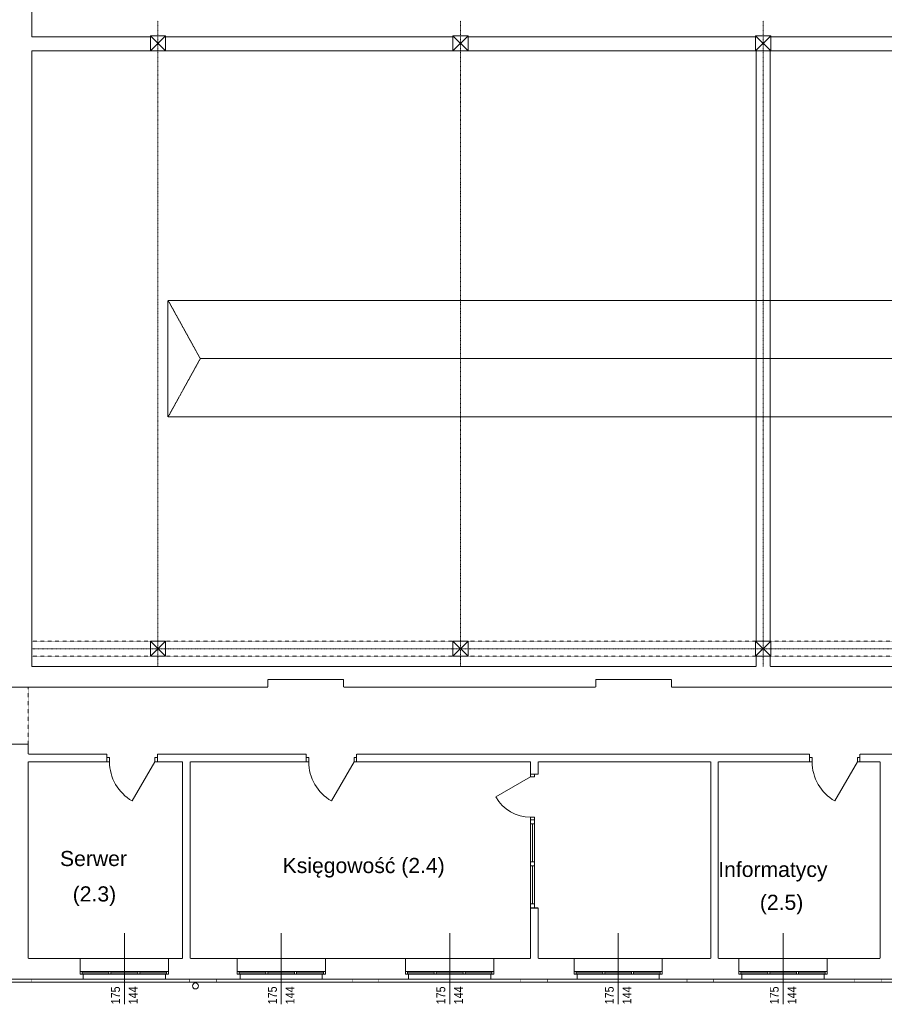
# Model space of a CAD drawing. Header units: millimetres. Extents: x 27545 to 248933, y 18062 to 157451.
# Tile 9 of 19: x 146190 to 163333, y 22548 to 42068. Entities that reach past the tile are written whole.
import ezdxf

# ---------------------------------------------------------------- set-up
doc = ezdxf.new("R2010")
doc.units = ezdxf.units.MM
for name, pattern in [('DASHDOT', [25.4, 12.7, -6.35, 0, -6.35]), ('PRZER__D_UGIE_KRESKI', [0.352778, 0.282222, -0.070556]), ('PRZERYWANA', [0.2, 0.05, -0.05, 0.05, -0.05])]:
    doc.linetypes.add(name, pattern=pattern)
for name, color, linetype, lineweight in [('ECIANY_WEWNETRZNE', 7, 'Continuous', 0), ('ECIANY_ZEWNETRZNE', 7, 'Continuous', 0), ('KONSTRUKCJE_SPECJALNE', 7, 'Continuous', 0), ('LINIE_I_KRESKI', 7, 'Continuous', 0), ('MEBLE_I_WYPOSA_ENIE', 7, 'Continuous', 0), ('OSIE_KONSTRUKCYJNE', 7, 'Continuous', 0)]:
    doc.layers.add(name, color=color, linetype=linetype, lineweight=lineweight)
doc.styles.get("Standard").update_dxf_attribs({"font": 'arial.ttf'})

# ---------------------------------------------------------------- blocks, each defined once
blk = doc.blocks.new('TEXT_1392')
at = {"color": 5, "width": 0.867857}
blk.add_text('175', height=0.175, rotation=90, dxfattribs=at).set_placement((23.538, -0.44))
blk = doc.blocks.new('TEXT_1393')
at = {"color": 5, "width": 0.867857}
blk.add_text('144', height=0.175, rotation=90, dxfattribs=at).set_placement((23.888, -0.44))
blk = doc.blocks.new('TEXT_1394')
at = {"color": 5, "width": 0.867857}
blk.add_text('175', height=0.175, rotation=90, dxfattribs=at).set_placement((26.648, -0.44))
blk = doc.blocks.new('TEXT_1395')
at = {"color": 5, "width": 0.867857}
blk.add_text('144', height=0.175, rotation=90, dxfattribs=at).set_placement((26.998, -0.44))
blk = doc.blocks.new('TEXT_1430')
at = {"color": 5, "width": 0.867857}
blk.add_text('175', height=0.175, rotation=90, dxfattribs=at).set_placement((29.988, -0.44))
blk = doc.blocks.new('TEXT_1431')
at = {"color": 5, "width": 0.867857}
blk.add_text('144', height=0.175, rotation=90, dxfattribs=at).set_placement((30.338, -0.44))
blk = doc.blocks.new('TEXT_1440')
at = {"color": 5, "width": 0.867857}
blk.add_text('175', height=0.175, rotation=90, dxfattribs=at).set_placement((36.598, -0.44))
blk = doc.blocks.new('TEXT_1441')
at = {"color": 5, "width": 0.867857}
blk.add_text('144', height=0.175, rotation=90, dxfattribs=at).set_placement((36.948, -0.44))
blk = doc.blocks.new('TEXT_1442')
at = {"color": 5, "width": 0.867857}
blk.add_text('175', height=0.175, rotation=90, dxfattribs=at).set_placement((33.328, -0.44))
blk = doc.blocks.new('TEXT_1443')
at = {"color": 5, "width": 0.867857}
blk.add_text('144', height=0.175, rotation=90, dxfattribs=at).set_placement((33.678, -0.44))

msp = doc.modelspace()

# ---------------------------------------------------------------- linework, layer by layer
at = {"layer": 'ECIANY_WEWNETRZNE', "color": 7, "linetype": 'Continuous'}
for p, q in [((146430.54871, 41728.12089), (146430.54871, 62448.12089)), ((148780.54871, 41728.12089), (146430.54871, 41728.12089)), ((154780.54871, 41728.12089), (149080.54871, 41728.12089)), ((160780.54871, 41728.12089), (155080.54871, 41728.12089)), ((166780.54871, 41728.12089), (161080.54871, 41728.12089)), ((146430.54871, 41448.12089), (160790.54871, 41448.12089)), ((146430.54871, 29248.12089), (146430.54871, 41448.12089)), ((161070.54871, 41448.12089), (170130.20089, 41448.12089))]:
    msp.add_line(p, q, dxfattribs=at)
at = {"layer": 'ECIANY_WEWNETRZNE', "color": 7, "linetype": 'PRZER__D_UGIE_KRESKI'}
for p, q in [((160790.54871, 41448.12089), (160790.54871, 29748.12089)), ((161070.54871, 29748.12089), (161070.54871, 41448.12089)), ((160790.54871, 29448.12089), (160790.54871, 29248.12089)), ((161070.54871, 29248.12089), (161070.54871, 29448.12089))]:
    msp.add_line(p, q, dxfattribs=at)
at = {"layer": 'ECIANY_WEWNETRZNE', "color": 30, "linetype": 'Continuous'}
for p, q in [((147971.11398, 27438.12089), (147920.31398, 27438.12089)), ((147920.31398, 27438.12089), (147920.31398, 27358.12089)), ((147920.31398, 27358.12089), (147971.11398, 27358.12089)), ((147971.11398, 27358.12089), (147971.11398, 27438.12089)), ((148869.51398, 27358.12089), (148420.31398, 26580.08367)), ((148869.51398, 27358.12089), (148869.51398, 27438.12089)), ((148869.51398, 27438.12089), (148920.31398, 27438.12089)), ((148920.31398, 27358.12089), (148869.51398, 27358.12089)), ((148920.31398, 27438.12089), (148920.31398, 27358.12089)), ((151921.34871, 27438.12089), (151870.54871, 27438.12089)), ((151870.54871, 27438.12089), (151870.54871, 27358.12089)), ((151870.54871, 27358.12089), (151921.34871, 27358.12089)), ((151921.34871, 27358.12089), (151921.34871, 27438.12089)), ((152819.74871, 27358.12089), (152370.54871, 26580.08367)), ((152819.74871, 27358.12089), (152819.74871, 27438.12089)), ((152819.74871, 27438.12089), (152870.54871, 27438.12089)), ((152870.54871, 27358.12089), (152819.74871, 27358.12089)), ((152870.54871, 27438.12089), (152870.54871, 27358.12089)), ((161901.34871, 27438.12089), (161850.54871, 27438.12089)), ((161850.54871, 27438.12089), (161850.54871, 27358.12089)), ((161850.54871, 27358.12089), (161901.34871, 27358.12089)), ((161901.34871, 27358.12089), (161901.34871, 27438.12089)), ((162799.74871, 27358.12089), (162350.54871, 26580.08367)), ((162799.74871, 27358.12089), (162799.74871, 27438.12089)), ((162799.74871, 27438.12089), (162850.54871, 27438.12089)), ((162850.54871, 27358.12089), (162799.74871, 27358.12089)), ((162850.54871, 27438.12089), (162850.54871, 27358.12089)), ((156320.31398, 27057.32089), (155628.87929, 26658.12089)), ((156320.31398, 27108.12089), (156320.31398, 27057.32089)), ((156400.31398, 27108.12089), (156320.31398, 27108.12089)), ((156320.31398, 27057.32089), (156400.31398, 27057.32089)), ((156400.31398, 27057.32089), (156400.31398, 27108.12089)), ((156320.31398, 26208.12089), (156320.31398, 26258.92089)), ((156320.31398, 26258.92089), (156400.31398, 26258.92089)), ((156320.31398, 24457.38237), (156320.31398, 26208.12089)), ((156320.31398, 26208.12089), (156400.31398, 26208.12089)), ((156400.31398, 26208.12089), (156320.31398, 26208.12089)), ((156400.31398, 26258.92089), (156400.31398, 26208.12089)), ((156400.31398, 26208.12089), (156400.31398, 24457.38237)), ((156320.31398, 26128.12089), (156400.31398, 26128.12089)), ((156360.31398, 26128.12089), (156360.31398, 25372.75163)), ((156320.31398, 25372.75163), (156400.31398, 25372.75163)), ((156320.31398, 25292.75163), (156400.31398, 25292.75163)), ((156360.31398, 25292.75163), (156360.31398, 24537.38237)), ((156320.31398, 24537.38237), (156400.31398, 24537.38237)), ((156400.31398, 24457.38237), (156320.31398, 24457.38237))]:
    msp.add_line(p, q, dxfattribs=at)
at = {"layer": 'ECIANY_WEWNETRZNE', "color": 196, "linetype": 'Continuous', "const_width": 20}
for points in [[(146430.54871, 29248.12089), (146430.54871, 41448.12089)], [(151110.54871, 29248.12089), (146430.54871, 29248.12089)], [(152610.54871, 29248.12089), (151110.54871, 29248.12089)], [(157610.54871, 29248.12089), (152610.54871, 29248.12089)], [(159110.54871, 29248.12089), (157610.54871, 29248.12089)], [(160790.54871, 29248.12089), (159110.54871, 29248.12089)], [(164110.54871, 29248.12089), (161070.54871, 29248.12089)], [(152610.54871, 28988.12089), (151110.54871, 28988.12089)], [(151110.54871, 28838.12089), (151110.54871, 28988.12089)], [(152610.54871, 28838.12089), (152610.54871, 28988.12089)], [(159110.54871, 28988.12089), (157610.54871, 28988.12089)], [(157610.54871, 28838.12089), (157610.54871, 28988.12089)], [(159110.54871, 28838.12089), (159110.54871, 28988.12089)], [(146020.54871, 28838.12089), (146430.54871, 28838.12089)], [(146430.54871, 28838.12089), (151110.54871, 28838.12089)], [(152610.54871, 28838.12089), (157610.54871, 28838.12089)], [(159110.54871, 28838.12089), (164110.54871, 28838.12089)], [(146359.77103, 27708.12089), (139730.54871, 27708.12089)], [(146359.77103, 27508.12089), (146359.77103, 27708.12089)], [(147920.31398, 27508.12089), (146359.77103, 27508.12089)], [(146359.77103, 23458.12089), (146359.77103, 27358.12089)], [(146359.77103, 27358.12089), (147920.31398, 27358.12089)], [(147920.31398, 27508.12089), (147920.31398, 27358.12089)], [(148920.31398, 27508.12089), (148920.31398, 27358.12089)], [(151870.54871, 27508.12089), (148920.31398, 27508.12089)], [(148920.31398, 27358.12089), (149420.31398, 27358.12089)], [(149420.31398, 27358.12089), (149420.31398, 23458.12089)], [(149570.31398, 23458.12089), (149570.31398, 27358.12089)], [(149570.31398, 27358.12089), (151870.54871, 27358.12089)], [(151870.54871, 27508.12089), (151870.54871, 27358.12089)], [(152870.54871, 27508.12089), (152870.54871, 27358.12089)], [(161850.54871, 27508.12089), (152870.54871, 27508.12089)], [(152870.54871, 27358.12089), (156320.31398, 27358.12089)], [(156320.31398, 27358.12089), (156320.31398, 27108.12089)], [(156470.31398, 27108.12089), (156470.31398, 27358.12089)], [(156470.31398, 27358.12089), (159890.31398, 27358.12089)], [(159890.31398, 27358.12089), (159890.31398, 23458.12089)], [(160040.31398, 23458.12089), (160040.31398, 27358.12089)], [(160040.31398, 27358.12089), (161850.54871, 27358.12089)], [(161850.54871, 27508.12089), (161850.54871, 27358.12089)], [(162850.54871, 27508.12089), (162850.54871, 27358.12089)], [(164500.54871, 27508.12089), (162850.54871, 27508.12089)], [(162850.54871, 27358.12089), (163250.31398, 27358.12089)], [(163250.31398, 27358.12089), (163250.31398, 23458.12089)], [(156470.31398, 27108.12089), (156320.31398, 27108.12089)], [(156320.31398, 24457.38237), (156470.31398, 24457.38237)], [(156320.31398, 24457.38237), (156320.31398, 23458.12089)], [(156470.31398, 23458.12089), (156470.31398, 24457.38237)]]:
    msp.add_lwpolyline(points, dxfattribs=at)
at = {"layer": 'ECIANY_WEWNETRZNE', "color": 30, "linetype": 'Continuous'}
for centre, radius, start, end in [((148869.51398, 27358.12089), 898.4, 180, 240), ((152819.74871, 27358.12089), 898.4, 180, 240), ((162799.74871, 27358.12089), 898.4, 180, 240), ((156320.31398, 27057.32089), 798.4, 209.999999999, 270)]:
    msp.add_arc(centre, radius, start, end, dxfattribs=at)
at = {"layer": 'ECIANY_ZEWNETRZNE', "color": 1, "linetype": 'Continuous'}
for p, q in [((149080.54871, 41748.12089), (148780.54871, 41748.12089)), ((148780.54871, 41748.12089), (148780.54871, 41448.12089)), ((148780.54871, 41448.12089), (149080.54871, 41748.12089)), ((149080.54871, 41448.12089), (148780.54871, 41748.12089)), ((149080.54871, 41448.12089), (149080.54871, 41748.12089)), ((155080.54871, 41748.12089), (154780.54871, 41748.12089)), ((154780.54871, 41748.12089), (154780.54871, 41448.12089)), ((154780.54871, 41448.12089), (155080.54871, 41748.12089)), ((155080.54871, 41448.12089), (154780.54871, 41748.12089)), ((155080.54871, 41448.12089), (155080.54871, 41748.12089)), ((161080.54871, 41748.12089), (160780.54871, 41748.12089)), ((160780.54871, 41748.12089), (160780.54871, 41448.12089)), ((160780.54871, 41448.12089), (161080.54871, 41748.12089)), ((161080.54871, 41448.12089), (160780.54871, 41748.12089)), ((161080.54871, 41448.12089), (161080.54871, 41748.12089)), ((148780.54871, 41448.12089), (149080.54871, 41448.12089)), ((154780.54871, 41448.12089), (155080.54871, 41448.12089)), ((160780.54871, 41448.12089), (161080.54871, 41448.12089)), ((149080.54871, 29748.12089), (148780.54871, 29748.12089)), ((148780.54871, 29748.12089), (148780.54871, 29448.12089)), ((148780.54871, 29448.12089), (149080.54871, 29748.12089)), ((149080.54871, 29448.12089), (148780.54871, 29748.12089)), ((149080.54871, 29448.12089), (149080.54871, 29748.12089)), ((155080.54871, 29748.12089), (154780.54871, 29748.12089)), ((154780.54871, 29748.12089), (154780.54871, 29448.12089)), ((154780.54871, 29448.12089), (155080.54871, 29748.12089)), ((155080.54871, 29448.12089), (154780.54871, 29748.12089)), ((155080.54871, 29448.12089), (155080.54871, 29748.12089)), ((161080.54871, 29748.12089), (160780.54871, 29748.12089)), ((160780.54871, 29748.12089), (160780.54871, 29448.12089)), ((160780.54871, 29448.12089), (161080.54871, 29748.12089)), ((161080.54871, 29448.12089), (160780.54871, 29748.12089)), ((161080.54871, 29448.12089), (161080.54871, 29748.12089)), ((148780.54871, 29448.12089), (149080.54871, 29448.12089)), ((154780.54871, 29448.12089), (155080.54871, 29448.12089)), ((160780.54871, 29448.12089), (161080.54871, 29448.12089))]:
    msp.add_line(p, q, dxfattribs=at)
at = {"layer": 'ECIANY_ZEWNETRZNE', "color": 161, "linetype": 'Continuous'}
for p, q in [((148265.54871, 22548.12089), (148265.54871, 23958.12089)), ((151375.54871, 22548.12089), (151375.54871, 23958.12089)), ((154715.54871, 22548.12089), (154715.54871, 23958.12089)), ((158055.54871, 22548.12089), (158055.54871, 23958.12089)), ((161325.54871, 22548.12089), (161325.54871, 23958.12089))]:
    msp.add_line(p, q, dxfattribs=at)
at = {"layer": 'ECIANY_ZEWNETRZNE', "color": 30, "linetype": 'Continuous'}
for p, q in [((149140.54871, 23458.12089), (147390.54871, 23458.12089)), ((152250.54871, 23458.12089), (150500.54871, 23458.12089)), ((155590.54871, 23458.12089), (153840.54871, 23458.12089)), ((158930.54871, 23458.12089), (157180.54871, 23458.12089)), ((162200.54871, 23458.12089), (160450.54871, 23458.12089)), ((149140.54871, 23198.12089), (147390.54871, 23198.12089)), ((147390.54871, 23198.12089), (147390.54871, 23148.12089)), ((147390.54871, 23148.12089), (149140.54871, 23148.12089)), ((147430.54871, 23148.12089), (147430.54871, 23198.12089)), ((147960.54871, 23173.12089), (147430.54871, 23173.12089)), ((147450.54871, 23048.12089), (149080.54871, 23048.12089)), ((147960.54871, 23148.12089), (147960.54871, 23198.12089)), ((148000.54871, 23148.12089), (148000.54871, 23198.12089)), ((148530.54871, 23173.12089), (148000.54871, 23173.12089)), ((148530.54871, 23148.12089), (148530.54871, 23198.12089)), ((148570.54871, 23148.12089), (148570.54871, 23198.12089)), ((149100.54871, 23173.12089), (148570.54871, 23173.12089)), ((149100.54871, 23148.12089), (149100.54871, 23198.12089)), ((149140.54871, 23148.12089), (149140.54871, 23198.12089)), ((152250.54871, 23198.12089), (150500.54871, 23198.12089)), ((150500.54871, 23198.12089), (150500.54871, 23148.12089)), ((150500.54871, 23148.12089), (152250.54871, 23148.12089)), ((150540.54871, 23148.12089), (150540.54871, 23198.12089)), ((151070.54871, 23173.12089), (150540.54871, 23173.12089)), ((150560.54871, 23048.12089), (152190.54871, 23048.12089)), ((151070.54871, 23148.12089), (151070.54871, 23198.12089)), ((151110.54871, 23148.12089), (151110.54871, 23198.12089)), ((151640.54871, 23173.12089), (151110.54871, 23173.12089)), ((151640.54871, 23148.12089), (151640.54871, 23198.12089)), ((151680.54871, 23148.12089), (151680.54871, 23198.12089)), ((152210.54871, 23173.12089), (151680.54871, 23173.12089)), ((152210.54871, 23148.12089), (152210.54871, 23198.12089)), ((152250.54871, 23148.12089), (152250.54871, 23198.12089)), ((155590.54871, 23198.12089), (153840.54871, 23198.12089)), ((153840.54871, 23198.12089), (153840.54871, 23148.12089)), ((153840.54871, 23148.12089), (155590.54871, 23148.12089)), ((153880.54871, 23148.12089), (153880.54871, 23198.12089)), ((154410.54871, 23173.12089), (153880.54871, 23173.12089)), ((153900.54871, 23048.12089), (155530.54871, 23048.12089)), ((154410.54871, 23148.12089), (154410.54871, 23198.12089)), ((154450.54871, 23148.12089), (154450.54871, 23198.12089)), ((154980.54871, 23173.12089), (154450.54871, 23173.12089)), ((154980.54871, 23148.12089), (154980.54871, 23198.12089)), ((155020.54871, 23148.12089), (155020.54871, 23198.12089)), ((155550.54871, 23173.12089), (155020.54871, 23173.12089)), ((155550.54871, 23148.12089), (155550.54871, 23198.12089)), ((155590.54871, 23148.12089), (155590.54871, 23198.12089)), ((158930.54871, 23198.12089), (157180.54871, 23198.12089)), ((157180.54871, 23198.12089), (157180.54871, 23148.12089)), ((157180.54871, 23148.12089), (158930.54871, 23148.12089)), ((157220.54871, 23148.12089), (157220.54871, 23198.12089)), ((157750.54871, 23173.12089), (157220.54871, 23173.12089)), ((157240.54871, 23048.12089), (158870.54871, 23048.12089)), ((157750.54871, 23148.12089), (157750.54871, 23198.12089)), ((157790.54871, 23148.12089), (157790.54871, 23198.12089)), ((158320.54871, 23173.12089), (157790.54871, 23173.12089)), ((158320.54871, 23148.12089), (158320.54871, 23198.12089)), ((158360.54871, 23148.12089), (158360.54871, 23198.12089)), ((158890.54871, 23173.12089), (158360.54871, 23173.12089)), ((158890.54871, 23148.12089), (158890.54871, 23198.12089)), ((158930.54871, 23148.12089), (158930.54871, 23198.12089)), ((162200.54871, 23198.12089), (160450.54871, 23198.12089)), ((160450.54871, 23198.12089), (160450.54871, 23148.12089)), ((160450.54871, 23148.12089), (162200.54871, 23148.12089)), ((160490.54871, 23148.12089), (160490.54871, 23198.12089)), ((161020.54871, 23173.12089), (160490.54871, 23173.12089)), ((160510.54871, 23048.12089), (162140.54871, 23048.12089)), ((161020.54871, 23148.12089), (161020.54871, 23198.12089)), ((161060.54871, 23148.12089), (161060.54871, 23198.12089)), ((161590.54871, 23173.12089), (161060.54871, 23173.12089)), ((161590.54871, 23148.12089), (161590.54871, 23198.12089)), ((161630.54871, 23148.12089), (161630.54871, 23198.12089)), ((162160.54871, 23173.12089), (161630.54871, 23173.12089)), ((162160.54871, 23148.12089), (162160.54871, 23198.12089)), ((162200.54871, 23148.12089), (162200.54871, 23198.12089))]:
    msp.add_line(p, q, dxfattribs=at)
at = {"layer": 'ECIANY_ZEWNETRZNE', "color": 196, "linetype": 'Continuous'}
for points, const_width in [([(147390.54871, 23458.12089), (146359.77103, 23458.12089)], 20), ([(147390.54871, 23148.12089), (147390.54871, 23458.12089)], 20), ([(149140.54871, 23148.12089), (149140.54871, 23458.12089)], 20), ([(149420.31398, 23458.12089), (149140.54871, 23458.12089)], 20), ([(150500.54871, 23458.12089), (149570.31398, 23458.12089)], 20), ([(150500.54871, 23148.12089), (150500.54871, 23458.12089)], 20), ([(152250.54871, 23148.12089), (152250.54871, 23458.12089)], 20), ([(153840.54871, 23458.12089), (152250.54871, 23458.12089)], 20), ([(153840.54871, 23148.12089), (153840.54871, 23458.12089)], 20), ([(155590.54871, 23148.12089), (155590.54871, 23458.12089)], 20), ([(156320.31398, 23458.12089), (155590.54871, 23458.12089)], 20), ([(157180.54871, 23458.12089), (156470.31398, 23458.12089)], 20), ([(157180.54871, 23148.12089), (157180.54871, 23458.12089)], 20), ([(158930.54871, 23148.12089), (158930.54871, 23458.12089)], 20), ([(159890.31398, 23458.12089), (158930.54871, 23458.12089)], 20), ([(160450.54871, 23458.12089), (160040.31398, 23458.12089)], 20), ([(160450.54871, 23148.12089), (160450.54871, 23458.12089)], 20), ([(162200.54871, 23148.12089), (162200.54871, 23458.12089)], 20), ([(163250.31398, 23458.12089), (162200.54871, 23458.12089)], 20), ([(144880.54871, 23048.12089), (147450.54871, 23048.12089)], 20), ([(146430.54871, 23048.12089), (145900.54871, 23048.12089)], 10), ([(146430.54871, 22988.12089), (146430.54871, 23048.12089)], 10), ([(147450.54871, 23148.12089), (147390.54871, 23148.12089)], 20), ([(147450.54871, 23048.12089), (147450.54871, 23148.12089)], 20), ([(149080.54871, 23048.12089), (149080.54871, 23148.12089)], 20), ([(149080.54871, 23148.12089), (149140.54871, 23148.12089)], 20), ([(149080.54871, 23048.12089), (150560.54871, 23048.12089)], 20), ([(150090.54871, 23048.12089), (149560.54871, 23048.12089)], 10), ([(149560.54871, 23048.12089), (149560.54871, 22988.12089)], 10), ([(150090.54871, 22988.12089), (150090.54871, 23048.12089)], 10), ([(150560.54871, 23148.12089), (150500.54871, 23148.12089)], 20), ([(150560.54871, 23048.12089), (150560.54871, 23148.12089)], 20), ([(152190.54871, 23048.12089), (152190.54871, 23148.12089)], 20), ([(152190.54871, 23148.12089), (152250.54871, 23148.12089)], 20), ([(152190.54871, 23048.12089), (153900.54871, 23048.12089)], 20), ([(153310.54871, 23048.12089), (152780.54871, 23048.12089)], 10), ([(152780.54871, 23048.12089), (152780.54871, 22988.12089)], 10), ([(153310.54871, 22988.12089), (153310.54871, 23048.12089)], 10), ([(153900.54871, 23148.12089), (153840.54871, 23148.12089)], 20), ([(153900.54871, 23048.12089), (153900.54871, 23148.12089)], 20), ([(155530.54871, 23048.12089), (155530.54871, 23148.12089)], 20), ([(155530.54871, 23148.12089), (155590.54871, 23148.12089)], 20), ([(155530.54871, 23048.12089), (157240.54871, 23048.12089)], 20), ([(156650.78525, 23048.12089), (156120.78525, 23048.12089)], 10), ([(156120.78525, 23048.12089), (156120.78525, 22988.12089)], 10), ([(156650.78525, 22988.12089), (156650.78525, 23048.12089)], 10), ([(157240.54871, 23148.12089), (157180.54871, 23148.12089)], 20), ([(157240.54871, 23048.12089), (157240.54871, 23148.12089)], 20), ([(158870.54871, 23048.12089), (158870.54871, 23148.12089)], 20), ([(158870.54871, 23148.12089), (158930.54871, 23148.12089)], 20), ([(158870.54871, 23048.12089), (160510.54871, 23048.12089)], 20), ([(159949.59219, 23048.12089), (159419.59219, 23048.12089)], 10), ([(159419.59219, 23048.12089), (159419.59219, 22988.12089)], 10), ([(159949.59219, 22988.12089), (159949.59219, 23048.12089)], 10), ([(160510.54871, 23148.12089), (160450.54871, 23148.12089)], 20), ([(160510.54871, 23048.12089), (160510.54871, 23148.12089)], 20), ([(162140.54871, 23048.12089), (162140.54871, 23148.12089)], 20), ([(162140.54871, 23148.12089), (162200.54871, 23148.12089)], 20), ([(162140.54871, 23048.12089), (163870.54871, 23048.12089)], 20), ([(163270.54871, 23048.12089), (162740.54871, 23048.12089)], 10), ([(162740.54871, 23048.12089), (162740.54871, 22988.12089)], 10), ([(163270.54871, 22988.12089), (163270.54871, 23048.12089)], 10), ([(145900.54871, 22988.12089), (146430.54871, 22988.12089)], 10), ([(149560.54871, 22988.12089), (150090.54871, 22988.12089)], 10), ([(152780.54871, 22988.12089), (153310.54871, 22988.12089)], 10), ([(156120.78525, 22988.12089), (156650.78525, 22988.12089)], 10), ([(159419.59219, 22988.12089), (159949.59219, 22988.12089)], 10), ([(162740.54871, 22988.12089), (163270.54871, 22988.12089)], 10)]:
    msp.add_lwpolyline(points, dxfattribs=dict(at, const_width=const_width))
at = {"layer": 'KONSTRUKCJE_SPECJALNE', "color": 7, "linetype": 'PRZER__D_UGIE_KRESKI'}
for p, q in [((149130.54871, 34198.12089), (149130.54871, 36498.12089)), ((149135.54871, 36498.4234), (149770.62353, 35348.41761)), ((215525.63401, 36498.12089), (149135.54871, 36498.12089)), ((149135.52775, 34198.4234), (149770.62353, 35348.41761)), ((214890.54871, 35348.12089), (149770.45967, 35348.12089)), ((215525.63401, 34198.12089), (149130.54871, 34198.12089))]:
    msp.add_line(p, q, dxfattribs=at)
at = {"layer": 'LINIE_I_KRESKI', "color": 7, "linetype": 'Continuous'}
msp.add_line((125540.54871, 22988.12089), (217240.54871, 22988.12089), dxfattribs=at)
at = {"layer": 'MEBLE_I_WYPOSA_ENIE', "color": 153, "linetype": 'Continuous'}
msp.add_line((149675.54871, 22973.12089), (149675.54871, 22988.12089), dxfattribs=at)
msp.add_circle((149675.54871, 22913.12089), 60, dxfattribs=at)
at = {"layer": 'OSIE_KONSTRUKCYJNE', "color": 1, "linetype": 'DASHDOT'}
for p, q in [((148930.54871, 29248.29038), (148930.54871, 42048.29038)), ((148930.54871, 29248.29038), (148930.54871, 42048.14614)), ((154930.54871, 29248.29038), (154930.54871, 42048.29038)), ((154930.54871, 29248.29038), (154930.54871, 42048.1222)), ((160930.54871, 29248.29038), (160930.54871, 42048.29038)), ((160930.54871, 29248.29038), (160930.54871, 42048.17826)), ((216490.54871, 29598.12089), (146430.54871, 29598.12089))]:
    msp.add_line(p, q, dxfattribs=at)
at = {"layer": 'OSIE_KONSTRUKCYJNE', "color": 1, "linetype": 'PRZERYWANA'}
for p, q in [((216830.54871, 29748.12089), (146430.54871, 29748.12089)), ((216830.54871, 29448.12089), (146430.54871, 29448.12089)), ((146359.77103, 27708.12089), (146359.77103, 28838.12089))]:
    msp.add_line(p, q, dxfattribs=at)

# ---------------------------------------------------------------- block references
at = {"layer": 'ECIANY_ZEWNETRZNE', "xscale": 1000, "yscale": 1000, "zscale": 1000}
for name in ['TEXT_1392', 'TEXT_1393', 'TEXT_1394', 'TEXT_1395', 'TEXT_1430', 'TEXT_1431', 'TEXT_1442', 'TEXT_1443', 'TEXT_1440', 'TEXT_1441']:
    msp.add_blockref(name, (124640.54871, 22988.12089), dxfattribs=at)

# ---------------------------------------------------------------- texts
at = {"linetype": 'Continuous', "lineweight": 0}
for s, p in [('Serwer', (146989.44442, 25288.46157)), ('Księgowość (2.4)', (151403.71878, 25150.18556)), ('Informatycy', (160040.31398, 25072.60362)), ('(2.3)', (147241.46635, 24586.6502)), ('(2.5)', (160865.36016, 24420.62905))]:
    msp.add_text(s, height=300, dxfattribs=at).set_placement(p)

doc.saveas('drawing.dxf')
